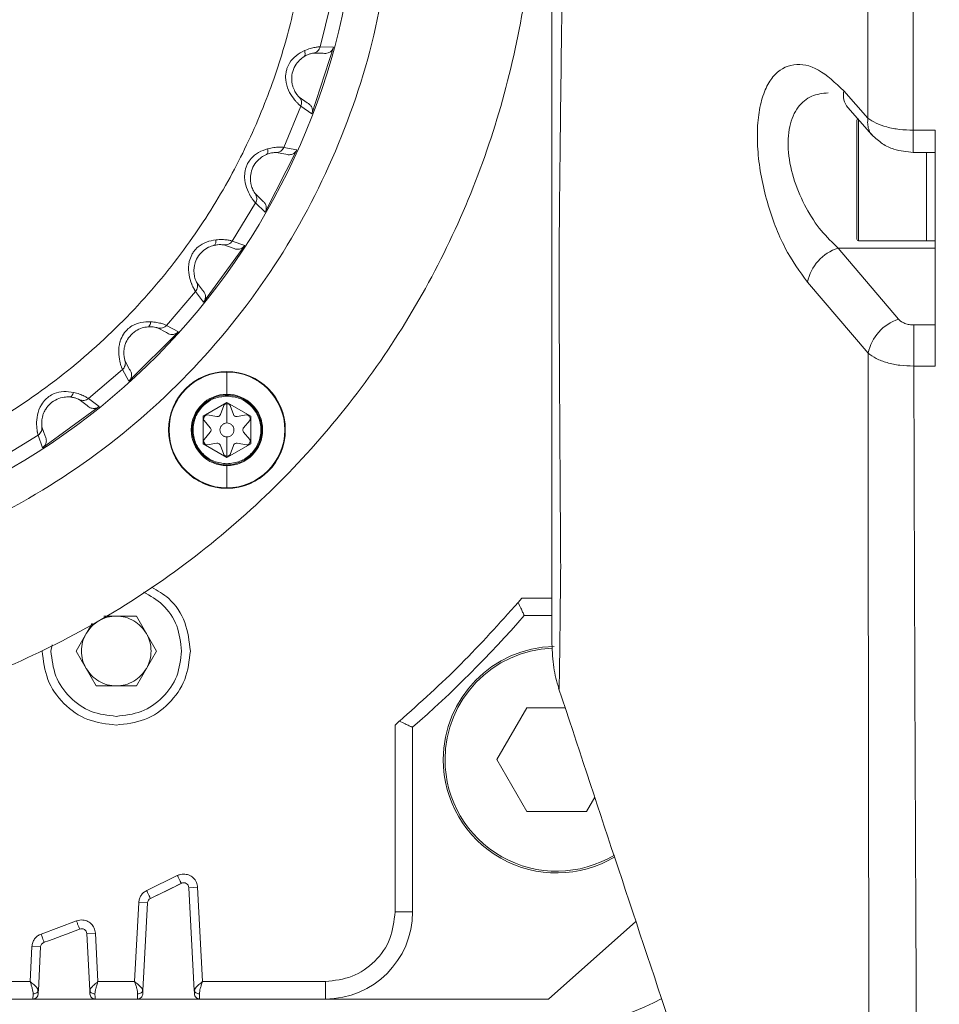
# Model space of a CAD drawing. Header units: millimetres. Extents: x 35469 to 44263, y -24881 to -16268.
# Tile 13 of 231: x 38564 to 38617, y -22102 to -22045. Entities that reach past the tile are written whole.
import ezdxf

# ---------------------------------------------------------------- set-up
doc = ezdxf.new("R2010")
doc.units = ezdxf.units.MM
doc.header["$LTSCALE"] = 0.3175
doc.layers.add('1轮廓实线层', color=7, linetype='Continuous', lineweight=18)
doc.layers.add('7标注层', color=4, linetype='Continuous', lineweight=13)

msp = doc.modelspace()

# ---------------------------------------------------------------- linework, layer by layer
at = {"layer": '1轮廓实线层', "ltscale": 18}
for p, q in [((38594.983, -21932.811), (38594.983, -22081.172)), ((38582.285, -22044.452), (38581.687, -22046.942)), ((38582.45, -22046.954), (38581.205, -22050.786)), ((38581.687, -22046.942), (38582.45, -22046.954)), ((38581.291, -22047.302), (38581.862, -22047.313)), ((38611.732, -22049.474), (38613.117, -22051.039)), ((38580.58, -22050.347), (38579.601, -22052.712)), ((38580.94, -22050.15), (38580.472, -22049.823)), ((38581.205, -22050.786), (38580.58, -22050.347)), ((38611.964, -22050.424), (38613.349, -22051.993)), ((38612.483, -22057.979), (38612.483, -22051.179)), ((38612.583, -22051.079), (38612.583, -22058.079)), ((38616.983, -22051.73), (38615.718, -22051.73)), ((38615.718, -22051.73), (38615.718, -22052.999)), ((38616.983, -22065.263), (38616.983, -22051.73)), ((38580.352, -22052.844), (38578.523, -22056.433)), ((38579.154, -22053.006), (38579.716, -22053.106)), ((38579.601, -22052.712), (38580.352, -22052.844)), ((38615.715, -22052.999), (38616.983, -22052.999)), ((38616.483, -22058.079), (38616.483, -22052.999)), ((38578.361, -22055.764), (38577.95, -22055.368)), ((38577.975, -22055.903), (38576.637, -22058.086)), ((38578.523, -22056.433), (38577.975, -22055.903)), ((38576.637, -22058.086), (38577.359, -22058.333)), ((38612.583, -22058.079), (38616.483, -22058.079)), ((38616.483, -22058.079), (38616.983, -22058.079)), ((38577.359, -22058.333), (38574.991, -22061.592)), ((38576.15, -22058.306), (38576.69, -22058.492)), ((38616.983, -22058.49), (38611.408, -22058.49)), ((38614.875, -22062.569), (38611.408, -22058.49)), ((38574.936, -22060.906), (38574.592, -22060.451)), ((38613.124, -22064.523), (38609.648, -22060.453)), ((38574.533, -22060.982), (38572.87, -22062.929)), ((38574.991, -22061.592), (38574.533, -22060.982)), ((38573.544, -22063.286), (38570.696, -22066.135)), ((38572.354, -22063.07), (38572.858, -22063.339)), ((38572.87, -22062.929), (38573.544, -22063.286)), ((38615.75, -22062.902), (38615.75, -22065.263)), ((38616.983, -22062.902), (38615.75, -22062.902)), ((38570.748, -22065.449), (38570.48, -22064.945)), ((38570.338, -22065.461), (38568.392, -22067.124)), ((38570.696, -22066.135), (38570.338, -22065.461)), ((38576.333, -22065.601), (38576.333, -22066.874)), ((38615.75, -22065.263), (38616.983, -22065.263)), ((38567.86, -22067.182), (38568.316, -22067.526)), ((38568.392, -22067.124), (38569.002, -22067.582)), ((38576.333, -22066.874), (38576.333, -22066.925)), ((38569.002, -22067.582), (38565.742, -22069.95)), ((38574.966, -22068.134), (38576.333, -22067.345)), ((38575.965, -22068.029), (38576.15, -22067.523)), ((38576.286, -22067.424), (38576.38, -22067.424)), ((38576.333, -22067.345), (38577.701, -22068.134)), ((38576.516, -22067.523), (38576.701, -22068.029)), ((38574.966, -22069.713), (38574.966, -22068.134)), ((38575.011, -22068.215), (38575.058, -22068.133)), ((38575.377, -22068.798), (38575.027, -22068.38)), ((38575.206, -22068.063), (38575.743, -22068.158)), ((38576.923, -22068.158), (38577.461, -22068.063)), ((38577.638, -22068.382), (38577.289, -22068.798)), ((38577.608, -22068.133), (38577.655, -22068.215)), ((38577.655, -22068.215), (38577.686, -22068.288)), ((38577.701, -22068.134), (38577.701, -22069.713)), ((38565.902, -22069.28), (38565.715, -22068.741)), ((38565.495, -22069.228), (38563.312, -22070.566)), ((38565.742, -22069.95), (38565.495, -22069.228)), ((38575.027, -22069.467), (38575.377, -22069.049)), ((38577.289, -22069.049), (38577.638, -22069.465)), ((38577.686, -22069.558), (38577.655, -22069.632)), ((38576.333, -22070.503), (38574.966, -22069.713)), ((38575.058, -22069.714), (38575.011, -22069.632)), ((38575.743, -22069.689), (38575.206, -22069.784)), ((38576.15, -22070.324), (38575.965, -22069.818)), ((38577.701, -22069.713), (38576.333, -22070.503)), ((38576.701, -22069.818), (38576.516, -22070.324)), ((38576.923, -22069.689), (38576.889, -22069.686)), ((38577.461, -22069.784), (38576.923, -22069.689)), ((38577.655, -22069.632), (38577.608, -22069.714)), ((38576.38, -22070.423), (38576.286, -22070.423)), ((38576.333, -22070.922), (38576.333, -22070.973)), ((38576.333, -22070.973), (38576.333, -22072.246)), ((38593.263, -22078.573), (38593.045, -22078.815)), ((38594.983, -22078.573), (38593.263, -22078.573)), ((38569.27, -22079.607), (38571.138, -22079.607)), ((38571.138, -22079.607), (38572.292, -22081.607)), ((38593.392, -22079.573), (38594.983, -22079.573)), ((38567.674, -22081.607), (38568.591, -22080.017)), ((38566.233, -22081.607), (38566.302, -22081.258)), ((38568.828, -22083.607), (38567.674, -22081.607)), ((38572.292, -22081.607), (38571.138, -22083.607)), ((38571.138, -22083.607), (38568.828, -22083.607)), ((38593.533, -22084.868), (38591.818, -22087.839)), ((38595.742, -22084.868), (38593.533, -22084.868)), ((38586.223, -22085.636), (38585.983, -22085.854)), ((38585.983, -22085.854), (38585.983, -22096.573)), ((38586.983, -22096.573), (38586.983, -22085.982)), ((38591.818, -22087.839), (38593.533, -22090.809)), ((38596.963, -22090.809), (38597.436, -22089.99)), ((38593.533, -22090.809), (38596.963, -22090.809)), ((38573.485, -22094.492), (38571.727, -22095.355)), ((38573.713, -22094.938), (38571.943, -22095.806)), ((38574.648, -22095.163), (38574.148, -22095.189)), ((38574.148, -22095.189), (38574.457, -22101.079)), ((38574.931, -22100.573), (38574.648, -22095.163)), ((38571.272, -22096.035), (38571.035, -22100.573)), ((38571.772, -22096.061), (38571.272, -22096.035)), ((38571.509, -22101.079), (38571.772, -22096.061)), ((38585.983, -22096.573), (38586.983, -22096.573)), ((38567.695, -22097.094), (38565.672, -22097.848)), ((38567.987, -22097.039), (38567.695, -22097.094)), ((38594.789, -22101.573), (38599.806, -22097.134)), ((38567.877, -22097.56), (38567.869, -22097.563)), ((38568.786, -22097.797), (38568.286, -22097.823)), ((38568.286, -22097.823), (38568.457, -22101.079)), ((38568.931, -22100.573), (38568.786, -22097.797)), ((38565.14, -22098.56), (38565.035, -22100.573)), ((38565.639, -22098.587), (38565.14, -22098.56)), ((38565.509, -22101.079), (38565.639, -22098.587)), ((38565.035, -22100.573), (38562.931, -22100.573)), ((38571.035, -22100.573), (38568.931, -22100.573)), ((38581.983, -22100.573), (38574.931, -22100.573)), ((38581.983, -22101.573), (38581.983, -22100.573)), ((38562.768, -22101.573), (38565.198, -22101.573)), ((38565.198, -22101.573), (38568.768, -22101.573)), ((38568.768, -22101.573), (38571.198, -22101.573)), ((38571.198, -22101.573), (38574.768, -22101.573)), ((38574.768, -22101.573), (38581.983, -22101.573)), ((38581.983, -22101.573), (38594.789, -22101.573))]:
    msp.add_line(p, q, dxfattribs=at)
msp.add_circle((38576.333, -22068.924), 3.35, dxfattribs=at)
at = {"layer": '1轮廓实线层', "lineweight": 20, "ltscale": 18}
for centre, radius, start, end in [((38543.983, -22036.573), 39.901, 294.8262, 96.1403), ((38612.834, -22049.708), 1.127, 168.0021, 219.4706), ((38612.583, -22051.179), 0.1, 110.0836, 180), ((38612.583, -22057.979), 0.1, 180, 270), ((38612.188, -22060.961), 2.59, 107.5213, 168.6916), ((38615.681, -22065.053), 2.611, 107.9929, 168.2888), ((38576.333, -22068.924), 3.343, 0, 180), ((38576.333, -22068.924), 3.323, 90, 180), ((38576.333, -22068.924), 3.323, 0, 90), ((38576.333, -22068.924), 2.049, 90, 270), ((38576.333, -22068.924), 1.999, 90, 270), ((38576.333, -22068.924), 2.049, 270, 90), ((38576.333, -22068.924), 1.999, 270, 90), ((38576.333, -22068.924), 3.343, 180, 0), ((38576.333, -22068.924), 3.323, 180, 270), ((38576.333, -22068.924), 3.323, 270, 0), ((38543.983, -22036.573), 65.5, 311.03262, 318.96738), ((38595.248, -22087.839), 6.5, 91.2951, 180), ((38595.248, -22087.839), 6.4, 92.1331, 180), ((38595.248, -22087.839), 6.5, 180, 300.9857), ((38595.248, -22087.839), 6.4, 180, 301.226), ((38543.983, -22036.573), 65.5, 295.27146, 296.99844), ((38573.849, -22095.205), 0.3, 3, 116.9934), ((38572.071, -22096.077), 0.3, 115.2695, 177), ((38581.983, -22096.573), 5, 270, 0), ((38543.983, -22036.573), 65.5, 289.49227, 291.3953), ((38567.987, -22097.839), 0.3, 3, 111.3953), ((38565.939, -22098.602), 0.3, 109.4923, 177), ((38568.768, -22101.273), 0.3, 182.0638, 204.8855), ((38574.768, -22101.273), 0.3, 182.0638, 204.8855), ((38592.983, -22085.573), 18, 270, 297.4716)]:
    msp.add_arc(centre, radius, start, end, dxfattribs=at)
at = {"layer": '1轮廓实线层', "ltscale": 18}
for points, knots in [([(38615.718, -22051.73), (38615.715, -22050.144), (38615.709, -22046.969), (38615.703, -22042.178), (38615.698, -22037.361), (38615.697, -22032.52), (38615.687, -22027.657), (38615.708, -22022.694), (38615.613, -22017.532), (38615.307, -22011.063), (38615.081, -22003.671), (38615.066, -21995.362), (38615.015, -21987.131), (38614.985, -21978.911), (38614.969, -21973.441), (38614.96, -21970.707)], [0, 0, 0, 0, 10251.32483, 20510.623931, 30779.420154, 41059.302766, 51339.777613, 61600.918588, 72480.914731, 83521.011175, 100521.501992, 117124.527441, 133714.026795, 150298.641226, 166874.883052, 166874.883052, 166874.883052, 166874.883052]), ([(38596.343, -21988.017), (38596.339, -21988.327), (38596.332, -21988.879), (38596.321, -21989.863), (38596.303, -21991.311), (38596.271, -21993.887), (38596.213, -21998.464), (38596.105, -22006.568), (38595.966, -22016.933), (38595.794, -22028.269), (38595.644, -22037.753), (38595.535, -22045.956), (38595.449, -22052.99), (38595.379, -22059.224), (38595.412, -22064.826), (38595.437, -22069.565), (38595.46, -22073.061), (38595.474, -22075.177), (38595.48, -22076.089), (38595.483, -22076.487), (38595.484, -22076.678), (38595.485, -22076.761), (38595.485, -22076.798)], [0, 0, 0, 0, 2201.312714, 3930.818848, 7019.140587, 12534.338323, 22387.364793, 40009.454869, 71638.662525, 99830.98508, 127940.765406, 149255.427197, 170650.34132, 191949.800685, 209723.050184, 227476.105943, 243152.117745, 250075.880009, 253128.615325, 254473.11441, 255064.951751, 255530.115297, 255530.115297, 255530.115297, 255530.115297]), ([(38613.117, -22051.039), (38613.115, -22045.856), (38613.113, -22037.765), (38613.116, -22028.251), (38613.109, -22023.406), (38613.117, -22021.278), (38613.104, -22020.334), (38613.093, -22019.88), (38613.087, -22019.679), (38613.084, -22019.591)], [0, 0, 0, 0, 46188.863931, 72099.405893, 83480.328139, 88482.230945, 90675.737684, 91639.079426, 92395.463183, 92395.463183, 92395.463183, 92395.463183]), ([(38581.089, -22036.573), (38581.062, -22037.651), (38581.006, -22039.867), (38580.536, -22043.253), (38579.715, -22046.819), (38578.448, -22050.52), (38576.68, -22054.289), (38574.361, -22058.041), (38571.456, -22061.669), (38567.947, -22065.048), (38564.225, -22067.78), (38560.477, -22069.891), (38556.828, -22071.461), (38553.002, -22072.644), (38549.04, -22073.407), (38545.018, -22073.74), (38541.016, -22073.632), (38537.078, -22073.104), (38532.901, -22072.08), (38528.58, -22070.453), (38524.29, -22068.144), (38520.514, -22065.434), (38517.27, -22062.446), (38514.551, -22059.293), (38512.335, -22056.07), (38510.583, -22052.857), (38509.217, -22049.723), (38508.566, -22047.604), (38508.249, -22046.573)], [0, 0, 0, 0, 9969.493868, 20495.413736, 31567.509083, 43795.727824, 56618.144612, 70014.264519, 84514.942552, 99510.918963, 114969.642789, 127104.919553, 139241.82389, 151663.044232, 164085.874018, 176507.094416, 188929.924258, 201065.200857, 213202.105042, 228659.396398, 243655.418633, 258157.483522, 271552.20059, 284374.588928, 296604.238558, 307674.902383, 318201.542539, 328171.750217, 328171.750217, 328171.750217, 328171.750217]), ([(38581.687, -22046.942), (38581.665, -22046.943), (38581.621, -22046.944), (38581.406, -22046.969), (38581.125, -22047.028), (38580.893, -22047.118), (38580.778, -22047.163)], [0, 0, 0, 0, 14861.327102, 29279.730194, 43232.887661, 56852.317405, 56852.317405, 56852.317405, 56852.317405]), ([(38581.687, -22046.942), (38581.671, -22046.985), (38581.639, -22047.074), (38581.545, -22047.184), (38581.428, -22047.267), (38581.336, -22047.29), (38581.291, -22047.302)], [0, 0, 0, 0, 13925.414123, 28425.455631, 42925.349481, 56850.354723, 56850.354723, 56850.354723, 56850.354723]), ([(38582.45, -22046.954), (38582.428, -22047.01), (38582.382, -22047.129), (38582.258, -22047.24), (38582.126, -22047.302), (38582, -22047.331), (38581.908, -22047.319), (38581.862, -22047.313)], [0, 0, 0, 0, 16042.695196, 33628.288766, 42736.292635, 55080.245662, 67453.34983, 67453.34983, 67453.34983, 67453.34983]), ([(38580.778, -22047.163), (38580.613, -22047.249), (38580.295, -22047.415), (38579.947, -22047.802), (38579.781, -22048.145), (38579.701, -22048.468), (38579.694, -22048.727), (38579.718, -22048.916), (38579.727, -22048.973), (38579.769, -22049.192), (38579.92, -22049.586), (38580.131, -22049.881), (38580.27, -22050.05), (38580.345, -22050.131), (38580.419, -22050.204), (38580.522, -22050.302), (38580.553, -22050.326), (38580.58, -22050.347)], [0, 0, 0, 0, 23694.106275, 45550.891602, 59126.675107, 67896.960827, 84331.666869, 89004.417598, 90401.523485, 91160.512794, 115590.210154, 140763.17564, 142300.317966, 153564.579299, 161884.650542, 166330.38083, 191314.294748, 191314.294748, 191314.294748, 191314.294748]), ([(38580.472, -22049.823), (38580.456, -22049.807), (38580.426, -22049.777), (38580.28, -22049.595), (38580.15, -22049.342), (38580.078, -22049.095), (38580.038, -22048.819), (38580.065, -22048.444), (38580.223, -22048.034), (38580.481, -22047.701), (38580.67, -22047.567), (38580.758, -22047.506)], [0, 0, 0, 0, 17563.092804, 33128.214972, 46583.493445, 53673.904855, 61246.529935, 75434.589595, 90982.558878, 104968.758338, 116984.394219, 116984.394219, 116984.394219, 116984.394219]), ([(38580.758, -22047.506), (38580.773, -22047.492), (38580.804, -22047.464), (38580.821, -22047.383), (38580.815, -22047.281), (38580.79, -22047.202), (38580.778, -22047.163)], [0, 0, 0, 0, 13931.639166, 28424.522296, 42917.395956, 56849.030505, 56849.030505, 56849.030505, 56849.030505]), ([(38580.758, -22047.506), (38580.826, -22047.468), (38580.966, -22047.39), (38581.132, -22047.337), (38581.254, -22047.308), (38581.279, -22047.304), (38581.291, -22047.302)], [0, 0, 0, 0, 12528.944102, 26056.860968, 40795.225035, 56848.102796, 56848.102796, 56848.102796, 56848.102796]), ([(38609.648, -22060.453), (38609.201, -22059.836), (38608.309, -22058.604), (38607.438, -22056.336), (38606.979, -22054.425), (38606.781, -22052.976), (38606.75, -22051.601), (38606.893, -22050.379), (38607.201, -22049.376), (38607.797, -22048.381), (38608.821, -22047.817), (38610.27, -22048.091), (38611.245, -22049.013), (38611.732, -22049.474)], [0, 0, 0, 0, 17619.863265, 35163.691704, 43952.706983, 52811.89899, 61647.479717, 70535.453472, 79457.020747, 88372.296777, 106126.529943, 123832.040968, 141524.226243, 141524.226243, 141524.226243, 141524.226243]), ([(38611.408, -22058.49), (38611.078, -22058.176), (38610.417, -22057.546), (38609.543, -22056.221), (38608.853, -22054.671), (38608.544, -22053.264), (38608.519, -22052.218), (38608.641, -22051.267), (38609.064, -22050.335), (38609.858, -22049.689), (38610.511, -22049.616), (38610.839, -22049.579)], [0, 0, 0, 0, 14584.072578, 29164.124247, 43776.917608, 58336.336701, 65630.835678, 72947.824008, 87523.997454, 102143.183145, 116781.984798, 116781.984798, 116781.984798, 116781.984798]), ([(38580.472, -22049.823), (38580.502, -22049.859), (38580.562, -22049.932), (38580.608, -22050.068), (38580.62, -22050.212), (38580.593, -22050.303), (38580.58, -22050.347)], [0, 0, 0, 0, 13918.176544, 28410.859152, 42903.602875, 56821.94866, 56821.94866, 56821.94866, 56821.94866]), ([(38581.205, -22050.786), (38581.221, -22050.724), (38581.253, -22050.602), (38581.216, -22050.443), (38581.158, -22050.331), (38581.074, -22050.235), (38580.994, -22050.185), (38580.94, -22050.15)], [0, 0, 0, 0, 16786.73361, 33571.23958, 42135.517236, 50335.281637, 67415.78586, 67415.78586, 67415.78586, 67415.78586]), ([(38613.356, -22051.987), (38613.337, -22051.969), (38613.242, -22051.883), (38613.151, -22051.668), (38613.085, -22051.366), (38613.107, -22051.146), (38613.117, -22051.039)], [0, 0, 0, 0, 4671.706092, 23012.458432, 40473.038463, 56760.397583, 56760.397583, 56760.397583, 56760.397583]), ([(38613.117, -22051.039), (38613.262, -22051.138), (38613.555, -22051.336), (38614.19, -22051.555), (38614.923, -22051.703), (38615.453, -22051.721), (38615.718, -22051.73)], [0, 0, 0, 0, 13996.325466, 28159.543523, 42452.229019, 56758.564361, 56758.564361, 56758.564361, 56758.564361]), ([(38613.349, -22051.993), (38613.538, -22052.173), (38613.892, -22052.508), (38614.719, -22052.905), (38615.342, -22052.964), (38615.718, -22052.999)], [0, 0, 0, 0, 13345.357089, 24921.304171, 42604.456157, 42604.456157, 42604.456157, 42604.456157]), ([(38578.668, -22052.788), (38578.492, -22052.848), (38578.152, -22052.962), (38577.748, -22053.29), (38577.53, -22053.602), (38577.401, -22053.909), (38577.353, -22054.164), (38577.347, -22054.354), (38577.348, -22054.412), (38577.355, -22054.635), (38577.442, -22055.048), (38577.605, -22055.372), (38577.716, -22055.561), (38577.777, -22055.653), (38577.838, -22055.736), (38577.924, -22055.849), (38577.952, -22055.878), (38577.975, -22055.903)], [0, 0, 0, 0, 23672.237425, 45508.850672, 59072.105113, 67834.295722, 84253.833104, 88922.271229, 90318.087776, 91076.376735, 115483.526851, 140633.259096, 142168.98266, 153422.847775, 161735.240165, 166176.867184, 191137.722347, 191137.722347, 191137.722347, 191137.722347]), ([(38577.95, -22055.368), (38577.937, -22055.35), (38577.912, -22055.315), (38577.796, -22055.113), (38577.707, -22054.842), (38577.675, -22054.587), (38577.679, -22054.309), (38577.763, -22053.943), (38577.985, -22053.562), (38578.291, -22053.274), (38578.499, -22053.171), (38578.595, -22053.124)], [0, 0, 0, 0, 17546.762914, 33097.412849, 46540.180787, 53623.999602, 61189.583715, 75364.454866, 90897.964172, 104871.172853, 116875.624843, 116875.624843, 116875.624843, 116875.624843]), ([(38578.595, -22053.124), (38578.612, -22053.113), (38578.647, -22053.09), (38578.676, -22053.013), (38578.686, -22052.911), (38578.674, -22052.829), (38578.668, -22052.788)], [0, 0, 0, 0, 13918.324017, 28397.354483, 42876.374902, 56794.692679, 56794.692679, 56794.692679, 56794.692679]), ([(38578.595, -22053.124), (38578.668, -22053.098), (38578.819, -22053.043), (38578.991, -22053.016), (38579.116, -22053.006), (38579.141, -22053.006), (38579.154, -22053.006)], [0, 0, 0, 0, 12516.859308, 26031.768817, 40755.973048, 56793.356672, 56793.356672, 56793.356672, 56793.356672]), ([(38579.601, -22052.712), (38579.579, -22052.71), (38579.535, -22052.704), (38579.319, -22052.695), (38579.033, -22052.71), (38578.789, -22052.762), (38578.668, -22052.788)], [0, 0, 0, 0, 14846.846973, 29251.201509, 43190.763739, 56796.923414, 56796.923414, 56796.923414, 56796.923414]), ([(38579.601, -22052.712), (38579.578, -22052.753), (38579.533, -22052.836), (38579.423, -22052.929), (38579.294, -22052.993), (38579.2, -22053.002), (38579.154, -22053.006)], [0, 0, 0, 0, 13911.805042, 28397.675896, 42883.399871, 56794.798195, 56794.798195, 56794.798195, 56794.798195]), ([(38580.352, -22052.844), (38580.322, -22052.896), (38580.258, -22053.006), (38580.118, -22053.096), (38579.978, -22053.137), (38579.849, -22053.146), (38579.76, -22053.119), (38579.716, -22053.106)], [0, 0, 0, 0, 16026.730385, 33594.823694, 42693.763764, 55025.432763, 67386.223892, 67386.223892, 67386.223892, 67386.223892]), ([(38577.95, -22055.368), (38577.974, -22055.408), (38578.022, -22055.489), (38578.046, -22055.631), (38578.035, -22055.775), (38577.995, -22055.861), (38577.975, -22055.903)], [0, 0, 0, 0, 13905.193409, 28384.356972, 42863.581593, 56768.944084, 56768.944084, 56768.944084, 56768.944084]), ([(38578.523, -22056.433), (38578.549, -22056.375), (38578.599, -22056.259), (38578.588, -22056.096), (38578.548, -22055.977), (38578.48, -22055.87), (38578.409, -22055.807), (38578.361, -22055.764)], [0, 0, 0, 0, 16768.860211, 33535.511462, 42090.260549, 50281.738364, 67351.714265, 67351.714265, 67351.714265, 67351.714265]), ([(38575.705, -22058.015), (38575.521, -22058.046), (38575.168, -22058.106), (38574.717, -22058.366), (38574.453, -22058.64), (38574.277, -22058.924), (38574.191, -22059.168), (38574.155, -22059.355), (38574.146, -22059.412), (38574.118, -22059.633), (38574.14, -22060.055), (38574.25, -22060.4), (38574.33, -22060.604), (38574.376, -22060.704), (38574.424, -22060.796), (38574.491, -22060.921), (38574.514, -22060.954), (38574.533, -22060.982)], [0, 0, 0, 0, 23652.669309, 45471.231249, 59023.273607, 67778.221201, 84184.185736, 88848.764698, 90243.427345, 91001.089386, 115388.063582, 140517.00606, 142051.460297, 153296.022357, 161601.543181, 166039.498788, 190979.720317, 190979.720317, 190979.720317, 190979.720317]), ([(38575.58, -22058.335), (38575.598, -22058.326), (38575.637, -22058.309), (38575.678, -22058.238), (38575.703, -22058.139), (38575.704, -22058.055), (38575.705, -22058.015)], [0, 0, 0, 0, 13906.313896, 28372.851513, 42839.379677, 56745.688964, 56745.688964, 56745.688964, 56745.688964]), ([(38576.637, -22058.086), (38576.616, -22058.079), (38576.574, -22058.067), (38576.362, -22058.025), (38576.077, -22057.994), (38575.828, -22058.008), (38575.705, -22058.015)], [0, 0, 0, 0, 14833.744485, 29225.387028, 43152.647441, 56746.799529, 56746.799529, 56746.799529, 56746.799529]), ([(38576.637, -22058.086), (38576.609, -22058.122), (38576.551, -22058.197), (38576.428, -22058.272), (38576.29, -22058.314), (38576.196, -22058.309), (38576.15, -22058.306)], [0, 0, 0, 0, 13899.50104, 28372.560171, 42845.471918, 56744.564839, 56744.564839, 56744.564839, 56744.564839]), ([(38574.592, -22060.451), (38574.582, -22060.43), (38574.562, -22060.392), (38574.479, -22060.174), (38574.434, -22059.893), (38574.442, -22059.636), (38574.49, -22059.362), (38574.63, -22059.013), (38574.908, -22058.672), (38575.256, -22058.435), (38575.477, -22058.366), (38575.58, -22058.335)], [0, 0, 0, 0, 17532.140125, 33069.846535, 46501.407851, 53579.329639, 61138.620908, 75301.668893, 90822.258789, 104783.812866, 116778.282512, 116778.282512, 116778.282512, 116778.282512]), ([(38575.58, -22058.335), (38575.656, -22058.32), (38575.814, -22058.289), (38575.987, -22058.29), (38576.113, -22058.3), (38576.137, -22058.304), (38576.15, -22058.306)], [0, 0, 0, 0, 12505.992831, 26009.128434, 40720.493879, 56743.964998, 56743.964998, 56743.964998, 56743.964998]), ([(38577.359, -22058.333), (38577.321, -22058.38), (38577.241, -22058.478), (38577.088, -22058.545), (38576.944, -22058.564), (38576.815, -22058.553), (38576.732, -22058.512), (38576.69, -22058.492)], [0, 0, 0, 0, 16012.202689, 33564.371167, 42655.063369, 54975.554134, 67325.140632, 67325.140632, 67325.140632, 67325.140632]), ([(38574.592, -22060.451), (38574.609, -22060.494), (38574.643, -22060.581), (38574.646, -22060.725), (38574.612, -22060.866), (38574.559, -22060.944), (38574.533, -22060.982)], [0, 0, 0, 0, 13893.670636, 28360.835796, 42828.061964, 56721.901542, 56721.901542, 56721.901542, 56721.901542]), ([(38574.991, -22061.592), (38575.025, -22061.539), (38575.094, -22061.432), (38575.108, -22061.27), (38575.087, -22061.146), (38575.037, -22061.029), (38574.977, -22060.955), (38574.936, -22060.906)], [0, 0, 0, 0, 16755.063365, 33507.915849, 42055.718771, 50240.356046, 67294.538566, 67294.538566, 67294.538566, 67294.538566]), ([(38571.96, -22062.713), (38571.774, -22062.715), (38571.416, -22062.719), (38570.93, -22062.906), (38570.626, -22063.135), (38570.408, -22063.388), (38570.284, -22063.615), (38570.22, -22063.794), (38570.202, -22063.849), (38570.14, -22064.063), (38570.096, -22064.483), (38570.15, -22064.841), (38570.197, -22065.055), (38570.227, -22065.162), (38570.259, -22065.26), (38570.306, -22065.394), (38570.324, -22065.43), (38570.338, -22065.461)], [0, 0, 0, 0, 23635.885908, 45438.966002, 58981.392109, 67730.127472, 84124.450673, 88785.719784, 90179.392836, 90936.517291, 115306.187101, 140417.29871, 141950.664232, 153187.247337, 161486.874513, 165921.681316, 190844.205887, 190844.205887, 190844.205887, 190844.205887]), ([(38571.787, -22063.01), (38571.806, -22063.004), (38571.847, -22062.993), (38571.898, -22062.929), (38571.939, -22062.835), (38571.953, -22062.753), (38571.96, -22062.713)], [0, 0, 0, 0, 13895.909281, 28351.623127, 42807.327527, 56703.232203, 56703.232203, 56703.232203, 56703.232203]), ([(38572.87, -22062.929), (38572.85, -22062.92), (38572.81, -22062.901), (38572.608, -22062.826), (38572.331, -22062.751), (38572.083, -22062.726), (38571.96, -22062.713)], [0, 0, 0, 0, 14822.343721, 29202.925286, 43119.481631, 56703.185669, 56703.185669, 56703.185669, 56703.185669]), ([(38615.75, -22062.902), (38615.661, -22062.898), (38615.481, -22062.889), (38615.234, -22062.817), (38615.02, -22062.712), (38614.923, -22062.617), (38614.875, -22062.569)], [0, 0, 0, 0, 14103.730325, 28293.74807, 42422.692281, 56644.511473, 56644.511473, 56644.511473, 56644.511473]), ([(38570.48, -22064.945), (38570.473, -22064.923), (38570.46, -22064.882), (38570.412, -22064.654), (38570.411, -22064.369), (38570.46, -22064.117), (38570.549, -22063.853), (38570.743, -22063.531), (38571.071, -22063.238), (38571.451, -22063.058), (38571.68, -22063.025), (38571.787, -22063.01)], [0, 0, 0, 0, 17519.603759, 33046.200143, 46468.157399, 53541.018208, 61094.904296, 75247.825172, 90757.317279, 104708.888331, 116694.781487, 116694.781487, 116694.781487, 116694.781487]), ([(38571.787, -22063.01), (38571.864, -22063.007), (38572.025, -22063.001), (38572.196, -22063.029), (38572.318, -22063.059), (38572.342, -22063.066), (38572.354, -22063.07)], [0, 0, 0, 0, 12496.556721, 25989.503848, 40689.769174, 56701.150165, 56701.150165, 56701.150165, 56701.150165]), ([(38572.87, -22062.929), (38572.836, -22062.961), (38572.767, -22063.025), (38572.634, -22063.081), (38572.492, -22063.101), (38572.4, -22063.08), (38572.354, -22063.07)], [0, 0, 0, 0, 13888.804775, 28350.726264, 42812.500483, 56700.897455, 56700.897455, 56700.897455, 56700.897455]), ([(38573.544, -22063.286), (38573.499, -22063.327), (38573.405, -22063.411), (38573.244, -22063.453), (38573.098, -22063.449), (38572.973, -22063.418), (38572.896, -22063.365), (38572.858, -22063.339)], [0, 0, 0, 0, 15999.471617, 33537.684769, 42621.149124, 54931.8441, 67271.611678, 67271.611678, 67271.611678, 67271.611678]), ([(38570.48, -22064.945), (38570.49, -22064.99), (38570.51, -22065.082), (38570.49, -22065.225), (38570.435, -22065.358), (38570.37, -22065.427), (38570.338, -22065.461)], [0, 0, 0, 0, 13883.894189, 28340.879363, 42797.925506, 56681.988531, 56681.988531, 56681.988531, 56681.988531]), ([(38613.217, -22121.328), (38613.205, -22116.764), (38613.182, -22107.642), (38613.155, -22093.548), (38613.136, -22079.208), (38613.128, -22069.416), (38613.124, -22064.523)], [0, 0, 0, 0, 14090.913242, 28169.022151, 42215.104355, 56248.482958, 56248.482958, 56248.482958, 56248.482958]), ([(38615.75, -22065.263), (38615.481, -22065.253), (38614.944, -22065.234), (38614.202, -22065.076), (38613.561, -22064.842), (38613.27, -22064.629), (38613.124, -22064.523)], [0, 0, 0, 0, 14253.867232, 28469.61479, 42591.996301, 56621.493003, 56621.493003, 56621.493003, 56621.493003]), ([(38570.696, -22066.135), (38570.738, -22066.088), (38570.822, -22065.993), (38570.862, -22065.835), (38570.86, -22065.709), (38570.829, -22065.585), (38570.781, -22065.504), (38570.748, -22065.449)], [0, 0, 0, 0, 16743.172546, 33484.133442, 42025.927812, 50204.69358, 67245.67927, 67245.67927, 67245.67927, 67245.67927]), ([(38615.999, -22122.48), (38615.974, -22117.878), (38615.924, -22108.679), (38615.853, -22094.475), (38615.794, -22080.035), (38615.765, -22070.185), (38615.75, -22065.263)], [0, 0, 0, 0, 14092.644888, 28168.846604, 42209.03011, 56234.825543, 56234.825543, 56234.825543, 56234.825543]), ([(38567.527, -22066.768), (38567.342, -22066.741), (38566.988, -22066.689), (38566.479, -22066.797), (38566.143, -22066.976), (38565.888, -22067.191), (38565.73, -22067.397), (38565.638, -22067.563), (38565.613, -22067.615), (38565.518, -22067.817), (38565.408, -22068.224), (38565.406, -22068.587), (38565.419, -22068.805), (38565.432, -22068.915), (38565.448, -22069.018), (38565.474, -22069.157), (38565.485, -22069.195), (38565.495, -22069.228)], [0, 0, 0, 0, 23622.306639, 45412.860428, 58947.506035, 67691.21519, 84076.119543, 88734.71066, 90127.583016, 90884.272483, 115239.94144, 140336.626224, 141869.110628, 153099.238265, 161394.097316, 165826.356063, 190734.562156, 190734.562156, 190734.562156, 190734.562156]), ([(38565.715, -22068.741), (38565.712, -22068.718), (38565.705, -22068.676), (38565.694, -22068.443), (38565.737, -22068.161), (38565.825, -22067.92), (38565.955, -22067.673), (38566.196, -22067.386), (38566.566, -22067.147), (38566.97, -22067.029), (38567.202, -22067.032), (38567.309, -22067.034)], [0, 0, 0, 0, 17509.45878, 33027.064235, 46441.249299, 53510.014453, 61059.526338, 75204.251765, 90704.762822, 104648.254998, 116627.20752, 116627.20752, 116627.20752, 116627.20752]), ([(38567.309, -22067.034), (38567.329, -22067.031), (38567.371, -22067.027), (38567.432, -22066.971), (38567.487, -22066.885), (38567.513, -22066.806), (38567.527, -22066.768)], [0, 0, 0, 0, 13887.368288, 28334.197063, 42781.016399, 56668.380085, 56668.380085, 56668.380085, 56668.380085]), ([(38567.309, -22067.034), (38567.385, -22067.043), (38567.545, -22067.063), (38567.71, -22067.117), (38567.826, -22067.165), (38567.848, -22067.177), (38567.86, -22067.182)], [0, 0, 0, 0, 12488.805191, 25973.382741, 40664.529598, 56665.978755, 56665.978755, 56665.978755, 56665.978755]), ([(38568.392, -22067.124), (38568.373, -22067.111), (38568.337, -22067.086), (38568.149, -22066.981), (38567.887, -22066.863), (38567.646, -22066.799), (38567.527, -22066.768)], [0, 0, 0, 0, 14812.928554, 29184.37556, 43092.092095, 56667.167751, 56667.167751, 56667.167751, 56667.167751]), ([(38568.392, -22067.124), (38568.353, -22067.149), (38568.275, -22067.202), (38568.135, -22067.236), (38567.991, -22067.234), (38567.903, -22067.199), (38567.86, -22067.182)], [0, 0, 0, 0, 13879.983208, 28332.719111, 42785.307836, 56664.883496, 56664.883496, 56664.883496, 56664.883496]), ([(38569.002, -22067.582), (38568.951, -22067.615), (38568.844, -22067.683), (38568.679, -22067.7), (38568.535, -22067.673), (38568.416, -22067.623), (38568.349, -22067.559), (38568.316, -22067.526)], [0, 0, 0, 0, 15988.854572, 33515.429522, 42592.86618, 54895.391919, 67226.970966, 67226.970966, 67226.970966, 67226.970966]), ([(38576.333, -22068.524), (38576.333, -22068.315), (38576.333, -22067.923), (38576.33, -22067.584), (38576.328, -22067.426)], [0, 0, 0, 0, 17038.024362, 31949.465479, 31949.465479, 31949.465479, 31949.465479]), ([(38565.715, -22068.741), (38565.718, -22068.787), (38565.724, -22068.881), (38565.682, -22069.019), (38565.606, -22069.142), (38565.532, -22069.2), (38565.495, -22069.228)], [0, 0, 0, 0, 13876.108473, 28324.986557, 42773.925575, 56650.202789, 56650.202789, 56650.202789, 56650.202789]), ([(38572.99, -22068.924), (38572.993, -22068.924), (38572.998, -22068.924), (38573.007, -22068.924), (38573.01, -22068.924)], [0, 0, 0, 0, 17890.325604, 31946.998686, 31946.998686, 31946.998686, 31946.998686]), ([(38579.656, -22068.924), (38579.66, -22068.924), (38579.669, -22068.924), (38579.674, -22068.924), (38579.676, -22068.924)], [0, 0, 0, 0, 17887.368891, 31941.741482, 31941.741482, 31941.741482, 31941.741482]), ([(38565.742, -22069.95), (38565.791, -22069.91), (38565.889, -22069.829), (38565.953, -22069.679), (38565.972, -22069.555), (38565.96, -22069.428), (38565.925, -22069.34), (38565.902, -22069.28)], [0, 0, 0, 0, 16733.570429, 33464.928879, 42001.864066, 50175.896244, 67206.359314, 67206.359314, 67206.359314, 67206.359314]), ([(38576.328, -22070.422), (38576.33, -22070.263), (38576.333, -22069.924), (38576.333, -22069.533), (38576.333, -22069.324)], [0, 0, 0, 0, 14905.341122, 31938.265445, 31938.265445, 31938.265445, 31938.265445]), ([(38595.485, -22076.798), (38595.484, -22076.853), (38595.483, -22076.951), (38595.481, -22077.124), (38595.478, -22077.376), (38595.474, -22077.815), (38595.465, -22078.564), (38595.452, -22079.793), (38595.435, -22081.292), (38595.417, -22082.662), (38595.402, -22083.509), (38595.392, -22083.868), (38595.388, -22083.775), (38595.387, -22083.76)], [0, 0, 0, 0, 1688.54644, 3016.396446, 5390.104071, 9631.202352, 17175.876091, 30567.312669, 54339.450027, 81393.814449, 108595.732394, 135543.19259, 140954.087497, 140954.087497, 140954.087497, 140954.087497]), ([(38574.233, -22081.607), (38574.167, -22081.054), (38574.035, -22079.95), (38573.178, -22078.62), (38572.353, -22078.145), (38572.011, -22077.949)], [0, 0, 0, 0, 15663.917796, 31327.835592, 42427.958733, 42427.958733, 42427.958733, 42427.958733]), ([(38571.548, -22078.229), (38571.93, -22078.445), (38572.742, -22078.902), (38573.56, -22080.142), (38573.675, -22081.118), (38573.733, -22081.607)], [0, 0, 0, 0, 13100.291625, 27764.836085, 42429.380546, 42429.380546, 42429.380546, 42429.380546]), ([(38593.045, -22078.817), (38591.972, -22080.018), (38589.826, -22082.418), (38587.425, -22084.563), (38586.226, -22085.636)], [0, 0, 0, 0, 15930.861807, 31854.353952, 31854.353952, 31854.353952, 31854.353952]), ([(38593.045, -22078.815), (38593.098, -22078.931), (38593.195, -22079.143), (38593.307, -22079.386), (38593.378, -22079.544), (38593.387, -22079.564), (38593.392, -22079.573)], [0, 0, 0, 0, 16328.24803, 29956.907084, 43588.571096, 56505.890959, 56505.890959, 56505.890959, 56505.890959]), ([(38594.983, -22081.202), (38595.001, -22081.662), (38595.035, -22082.56), (38595.263, -22083.358), (38595.375, -22083.747)], [0, 0, 0, 0, 16281.645644, 31849.913829, 31849.913829, 31849.913829, 31849.913829]), ([(38595.368, -22083.738), (38596.441, -22086.984), (38598.607, -22093.537), (38601.835, -22103.241), (38604.983, -22112.671), (38607.973, -22121.601), (38610.735, -22129.845), (38612.478, -22135.076), (38613.291, -22137.516)], [0, 0, 0, 0, 14586.185087, 29440.620695, 43513.377923, 56852.904768, 69521.572775, 80607.018361, 80607.018361, 80607.018361, 80607.018361]), ([(38586.983, -22085.982), (38586.973, -22085.978), (38586.953, -22085.968), (38586.797, -22085.898), (38586.555, -22085.786), (38586.342, -22085.689), (38586.223, -22085.636)], [0, 0, 0, 0, 12893.805516, 26498.906624, 39788.575531, 56448.754611, 56448.754611, 56448.754611, 56448.754611]), ([(38573.849, -22094.405), (38573.786, -22094.409), (38573.659, -22094.416), (38573.543, -22094.467), (38573.485, -22094.492)], [0, 0, 0, 0, 15894.519776, 31799.9056, 31799.9056, 31799.9056, 31799.9056]), ([(38574.648, -22095.163), (38574.632, -22095.066), (38574.6, -22094.865), (38574.412, -22094.611), (38574.149, -22094.437), (38573.946, -22094.416), (38573.849, -22094.405)], [0, 0, 0, 0, 13573.621046, 28187.619152, 42801.617258, 56375.238305, 56375.238305, 56375.238305, 56375.238305]), ([(38573.485, -22094.492), (38573.514, -22094.548), (38573.558, -22094.635), (38573.611, -22094.738), (38573.647, -22094.81), (38573.677, -22094.867), (38573.705, -22094.923), (38573.71, -22094.932), (38573.713, -22094.938)], [0, 0, 0, 0, 19385.073973, 29820.398142, 40477.174452, 51133.950493, 61569.273846, 80954.344559, 80954.344559, 80954.344559, 80954.344559]), ([(38571.727, -22095.355), (38571.665, -22095.39), (38571.54, -22095.462), (38571.4, -22095.627), (38571.299, -22095.821), (38571.281, -22095.964), (38571.272, -22096.035)], [0, 0, 0, 0, 14027.276016, 28156.920857, 42221.680878, 56370.475709, 56370.475709, 56370.475709, 56370.475709]), ([(38571.727, -22095.355), (38571.746, -22095.393), (38571.79, -22095.483), (38571.843, -22095.594), (38571.884, -22095.682), (38571.914, -22095.744), (38571.938, -22095.795), (38571.942, -22095.802), (38571.943, -22095.806)], [0, 0, 0, 0, 13249.343738, 30983.657222, 40994.786116, 52312.469242, 65690.808119, 80945.330643, 80945.330643, 80945.330643, 80945.330643]), ([(38565.672, -22097.848), (38565.6, -22097.88), (38565.456, -22097.945), (38565.289, -22098.119), (38565.172, -22098.328), (38565.151, -22098.484), (38565.14, -22098.56)], [0, 0, 0, 0, 14083.41035, 28183.359208, 42578.437035, 56353.526766, 56353.526766, 56353.526766, 56353.526766]), ([(38565.672, -22097.848), (38565.697, -22097.92), (38565.746, -22098.057), (38565.8, -22098.209), (38565.833, -22098.302), (38565.837, -22098.313), (38565.839, -22098.319)], [0, 0, 0, 0, 16330.285959, 31229.480177, 43392.252678, 56352.432933, 56352.432933, 56352.432933, 56352.432933]), ([(38565.209, -22101.273), (38565.207, -22101.228), (38565.202, -22101.135), (38565.162, -22100.968), (38565.105, -22100.778), (38565.059, -22100.643), (38565.035, -22100.573)], [0, 0, 0, 0, 12652.831609, 26205.801649, 40709.994855, 56324.509269, 56324.509269, 56324.509269, 56324.509269]), ([(38565.035, -22100.573), (38565.107, -22100.632), (38565.243, -22100.743), (38565.348, -22100.842), (38565.397, -22100.888)], [0, 0, 0, 0, 16815.861728, 31769.854996, 31769.854996, 31769.854996, 31769.854996]), ([(38568.571, -22100.885), (38568.62, -22100.839), (38568.725, -22100.741), (38568.86, -22100.631), (38568.931, -22100.573)], [0, 0, 0, 0, 15011.821571, 31767.229681, 31767.229681, 31767.229681, 31767.229681]), ([(38568.931, -22100.573), (38568.907, -22100.643), (38568.861, -22100.778), (38568.804, -22100.968), (38568.764, -22101.135), (38568.759, -22101.228), (38568.757, -22101.273)], [0, 0, 0, 0, 15611.446024, 30116.285631, 43667.449059, 56320.002823, 56320.002823, 56320.002823, 56320.002823]), ([(38571.209, -22101.273), (38571.207, -22101.228), (38571.202, -22101.135), (38571.162, -22100.968), (38571.105, -22100.778), (38571.059, -22100.643), (38571.035, -22100.573)], [0, 0, 0, 0, 12650.952034, 26201.908782, 40703.947391, 56316.142273, 56316.142273, 56316.142273, 56316.142273]), ([(38571.035, -22100.573), (38571.107, -22100.632), (38571.243, -22100.743), (38571.348, -22100.842), (38571.397, -22100.888)], [0, 0, 0, 0, 16813.376395, 31765.159509, 31765.159509, 31765.159509, 31765.159509]), ([(38574.571, -22100.885), (38574.62, -22100.839), (38574.725, -22100.741), (38574.86, -22100.631), (38574.931, -22100.573)], [0, 0, 0, 0, 15009.615436, 31762.560883, 31762.560883, 31762.560883, 31762.560883]), ([(38574.931, -22100.573), (38574.907, -22100.643), (38574.861, -22100.778), (38574.804, -22100.968), (38574.764, -22101.135), (38574.759, -22101.228), (38574.757, -22101.273)], [0, 0, 0, 0, 15609.13991, 30111.836643, 43660.998235, 56311.682838, 56311.682838, 56311.682838, 56311.682838]), ([(38565.209, -22101.273), (38565.246, -22101.272), (38565.323, -22101.268), (38565.422, -22101.224), (38565.492, -22101.158), (38565.503, -22101.105), (38565.509, -22101.079)], [0, 0, 0, 0, 13549.664452, 28160.960489, 42772.228857, 56321.923843, 56321.923843, 56321.923843, 56321.923843]), ([(38565.397, -22100.888), (38565.432, -22100.927), (38565.496, -22100.999), (38565.505, -22101.054), (38565.509, -22101.079)], [0, 0, 0, 0, 17022.491006, 31768.481064, 31768.481064, 31768.481064, 31768.481064]), ([(38565.485, -22101.153), (38565.487, -22101.12), (38565.49, -22101.056), (38565.472, -22100.993), (38565.464, -22100.963)], [0, 0, 0, 0, 16695.081791, 31768.250306, 31768.250306, 31768.250306, 31768.250306]), ([(38565.498, -22101.289), (38565.498, -22101.286), (38565.498, -22101.281), (38565.501, -22101.225), (38565.506, -22101.138), (38565.509, -22101.079)], [0, 0, 0, 0, 10615.867678, 21188.540108, 42275.583998, 42275.583998, 42275.583998, 42275.583998]), ([(38568.457, -22101.079), (38568.461, -22101.053), (38568.47, -22100.997), (38568.536, -22100.924), (38568.571, -22100.885)], [0, 0, 0, 0, 14840.090657, 31766.209815, 31766.209815, 31766.209815, 31766.209815]), ([(38568.457, -22101.079), (38568.462, -22101.105), (38568.473, -22101.158), (38568.544, -22101.224), (38568.643, -22101.268), (38568.72, -22101.272), (38568.757, -22101.273)], [0, 0, 0, 0, 13548.712259, 28158.92091, 42769.157198, 56317.838997, 56317.838997, 56317.838997, 56317.838997]), ([(38568.468, -22101.289), (38568.467, -22101.278), (38568.467, -22101.262), (38568.462, -22101.173), (38568.459, -22101.11), (38568.457, -22101.079)], [0, 0, 0, 0, 21078.775867, 31681.762819, 42273.700315, 42273.700315, 42273.700315, 42273.700315]), ([(38568.502, -22100.964), (38568.494, -22100.993), (38568.476, -22101.056), (38568.479, -22101.12), (38568.481, -22101.153)], [0, 0, 0, 0, 15073.369892, 31765.870083, 31765.870083, 31765.870083, 31765.870083]), ([(38571.209, -22101.273), (38571.246, -22101.272), (38571.323, -22101.268), (38571.422, -22101.224), (38571.492, -22101.158), (38571.503, -22101.105), (38571.509, -22101.079)], [0, 0, 0, 0, 13547.652571, 28156.779095, 42765.877952, 56313.561053, 56313.561053, 56313.561053, 56313.561053]), ([(38571.397, -22100.888), (38571.432, -22100.927), (38571.496, -22100.999), (38571.505, -22101.054), (38571.509, -22101.079)], [0, 0, 0, 0, 17019.976669, 31763.788644, 31763.788644, 31763.788644, 31763.788644]), ([(38571.485, -22101.153), (38571.487, -22101.12), (38571.49, -22101.056), (38571.472, -22100.993), (38571.464, -22100.963)], [0, 0, 0, 0, 16692.616121, 31763.558503, 31763.558503, 31763.558503, 31763.558503]), ([(38571.498, -22101.289), (38571.498, -22101.286), (38571.498, -22101.281), (38571.501, -22101.225), (38571.506, -22101.138), (38571.509, -22101.079)], [0, 0, 0, 0, 10614.804961, 21186.418997, 42271.351937, 42271.351937, 42271.351937, 42271.351937]), ([(38574.457, -22101.079), (38574.461, -22101.053), (38574.47, -22100.997), (38574.536, -22100.924), (38574.571, -22100.885)], [0, 0, 0, 0, 14837.909463, 31761.540326, 31761.540326, 31761.540326, 31761.540326]), ([(38574.457, -22101.079), (38574.462, -22101.105), (38574.473, -22101.158), (38574.544, -22101.224), (38574.643, -22101.268), (38574.72, -22101.272), (38574.757, -22101.273)], [0, 0, 0, 0, 13546.710474, 28154.760508, 42762.838174, 56309.518193, 56309.518193, 56309.518193, 56309.518193]), ([(38574.468, -22101.289), (38574.467, -22101.278), (38574.467, -22101.262), (38574.462, -22101.173), (38574.459, -22101.11), (38574.457, -22101.079)], [0, 0, 0, 0, 21076.681736, 31678.615304, 42269.500513, 42269.500513, 42269.500513, 42269.500513]), ([(38574.502, -22100.964), (38574.494, -22100.993), (38574.476, -22101.056), (38574.479, -22101.12), (38574.481, -22101.153)], [0, 0, 0, 0, 15071.154117, 31761.200523, 31761.200523, 31761.200523, 31761.200523]), ([(38565.198, -22101.573), (38565.199, -22101.559), (38565.2, -22101.537), (38565.204, -22101.411), (38565.208, -22101.32), (38565.209, -22101.273)], [0, 0, 0, 0, 20492.470811, 31233.952816, 42274.018796, 42274.018796, 42274.018796, 42274.018796]), ([(38568.757, -22101.273), (38568.758, -22101.32), (38568.762, -22101.411), (38568.766, -22101.537), (38568.767, -22101.559), (38568.768, -22101.573)], [0, 0, 0, 0, 11039.451981, 21780.335096, 42271.658782, 42271.658782, 42271.658782, 42271.658782]), ([(38571.198, -22101.573), (38571.199, -22101.559), (38571.2, -22101.537), (38571.204, -22101.411), (38571.208, -22101.32), (38571.209, -22101.273)], [0, 0, 0, 0, 20490.417981, 31230.823962, 42269.784007, 42269.784007, 42269.784007, 42269.784007]), ([(38574.757, -22101.273), (38574.758, -22101.32), (38574.762, -22101.411), (38574.766, -22101.537), (38574.767, -22101.559), (38574.768, -22101.573)], [0, 0, 0, 0, 11038.356113, 21778.173, 42267.462548, 42267.462548, 42267.462548, 42267.462548])]:
    msp.add_open_spline(points, degree=3, knots=knots, dxfattribs=at)
for points in [[(38593.983, -22036.573), (38593.913, -22038.587), (38593.772, -22042.614), (38592.64, -22048.566), (38590.851, -22054.343), (38588.366, -22059.861), (38585.237, -22065.04), (38581.505, -22069.804), (38577.228, -22074.083), (38572.465, -22077.816), (38567.287, -22080.948), (38561.77, -22083.433), (38555.994, -22085.235), (38550.042, -22086.328), (38544.002, -22086.695), (38537.962, -22086.332), (38532.009, -22085.244), (38526.232, -22083.446), (38520.712, -22080.966), (38515.532, -22077.838), (38510.767, -22074.109), (38506.486, -22069.832), (38502.749, -22065.072), (38499.626, -22059.893), (38497.099, -22054.386), (38495.996, -22050.511), (38495.444, -22048.573)], [(38503.84, -22048.573), (38504.676, -22050.921), (38506.347, -22055.616), (38510.387, -22061.954), (38515.4, -22067.516), (38521.342, -22072.09), (38527.995, -22075.541), (38535.155, -22077.758), (38542.595, -22078.671), (38550.079, -22078.25), (38557.37, -22076.51), (38564.237, -22073.505), (38570.462, -22069.33), (38575.848, -22064.118), (38580.231, -22058.033), (38583.44, -22051.269), (38585.496, -22044.039), (38585.752, -22039.062), (38585.881, -22036.573)], [(38576.333, -22066.979), (38576.079, -22067.009), (38575.57, -22067.067), (38574.923, -22067.517), (38574.49, -22068.159), (38574.338, -22068.924), (38574.49, -22069.688), (38574.923, -22070.331), (38575.57, -22070.78), (38576.079, -22070.839), (38576.333, -22070.868)], [(38576.333, -22070.868), (38576.588, -22070.839), (38577.096, -22070.78), (38577.744, -22070.331), (38578.176, -22069.688), (38578.328, -22068.924), (38578.176, -22068.159), (38577.744, -22067.517), (38577.096, -22067.067), (38576.588, -22067.009), (38576.333, -22066.979)], [(38576.15, -22067.523), (38576.156, -22067.508), (38576.17, -22067.479), (38576.195, -22067.459), (38576.207, -22067.449)], [(38576.207, -22067.449), (38576.22, -22067.443), (38576.244, -22067.429), (38576.272, -22067.426), (38576.286, -22067.424)], [(38576.38, -22067.424), (38576.393, -22067.426), (38576.418, -22067.428), (38576.441, -22067.44), (38576.453, -22067.446)], [(38576.453, -22067.446), (38576.467, -22067.456), (38576.495, -22067.476), (38576.509, -22067.507), (38576.516, -22067.523)], [(38574.993, -22068.286), (38574.994, -22068.273), (38574.996, -22068.249), (38575.006, -22068.226), (38575.011, -22068.215)], [(38575.027, -22068.38), (38575.017, -22068.366), (38574.998, -22068.337), (38574.995, -22068.303), (38574.993, -22068.286)], [(38575.058, -22068.133), (38575.067, -22068.122), (38575.083, -22068.099), (38575.108, -22068.084), (38575.12, -22068.077)], [(38575.12, -22068.077), (38575.134, -22068.072), (38575.161, -22068.061), (38575.191, -22068.063), (38575.206, -22068.063)], [(38575.743, -22068.158), (38575.766, -22068.16), (38575.813, -22068.163), (38575.879, -22068.137), (38575.935, -22068.093), (38575.955, -22068.051), (38575.965, -22068.029)], [(38576.701, -22068.029), (38576.711, -22068.051), (38576.731, -22068.093), (38576.787, -22068.137), (38576.853, -22068.163), (38576.9, -22068.16), (38576.923, -22068.158)], [(38577.461, -22068.063), (38577.475, -22068.063), (38577.505, -22068.061), (38577.533, -22068.072), (38577.547, -22068.078)], [(38577.547, -22068.078), (38577.559, -22068.085), (38577.583, -22068.099), (38577.6, -22068.122), (38577.608, -22068.133)], [(38577.673, -22068.288), (38577.671, -22068.305), (38577.667, -22068.34), (38577.648, -22068.368), (38577.638, -22068.382)], [(38575.377, -22069.049), (38575.39, -22069.03), (38575.415, -22068.992), (38575.425, -22068.924), (38575.415, -22068.855), (38575.39, -22068.817), (38575.377, -22068.798)], [(38575.933, -22068.924), (38575.939, -22068.871), (38575.951, -22068.766), (38576.044, -22068.634), (38576.176, -22068.542), (38576.281, -22068.53), (38576.333, -22068.524)], [(38576.333, -22069.324), (38576.281, -22069.318), (38576.176, -22069.306), (38576.044, -22069.213), (38575.951, -22069.081), (38575.939, -22068.976), (38575.933, -22068.924)], [(38576.333, -22068.524), (38576.385, -22068.53), (38576.49, -22068.542), (38576.623, -22068.634), (38576.715, -22068.766), (38576.727, -22068.871), (38576.733, -22068.924)], [(38576.733, -22068.924), (38576.727, -22068.976), (38576.715, -22069.081), (38576.623, -22069.213), (38576.49, -22069.306), (38576.385, -22069.318), (38576.333, -22069.324)], [(38577.289, -22068.798), (38577.276, -22068.817), (38577.251, -22068.855), (38577.247, -22068.901), (38577.244, -22068.924)], [(38577.244, -22068.924), (38577.247, -22068.946), (38577.251, -22068.992), (38577.276, -22069.03), (38577.289, -22069.049)], [(38574.993, -22069.561), (38574.995, -22069.544), (38574.998, -22069.51), (38575.017, -22069.481), (38575.027, -22069.467)], [(38575.011, -22069.632), (38575.006, -22069.621), (38574.996, -22069.599), (38574.994, -22069.574), (38574.993, -22069.561)], [(38577.638, -22069.465), (38577.648, -22069.479), (38577.667, -22069.507), (38577.671, -22069.542), (38577.673, -22069.559)], [(38575.119, -22069.769), (38575.107, -22069.762), (38575.083, -22069.748), (38575.066, -22069.725), (38575.058, -22069.714)], [(38575.206, -22069.784), (38575.191, -22069.785), (38575.161, -22069.786), (38575.133, -22069.775), (38575.119, -22069.769)], [(38575.965, -22069.818), (38575.955, -22069.797), (38575.935, -22069.754), (38575.879, -22069.71), (38575.813, -22069.684), (38575.766, -22069.687), (38575.743, -22069.689)], [(38576.889, -22069.686), (38576.868, -22069.688), (38576.828, -22069.692), (38576.772, -22069.72), (38576.727, -22069.762), (38576.709, -22069.799), (38576.701, -22069.818)], [(38577.546, -22069.77), (38577.532, -22069.775), (38577.505, -22069.786), (38577.475, -22069.785), (38577.461, -22069.784)], [(38577.608, -22069.714), (38577.6, -22069.726), (38577.583, -22069.749), (38577.558, -22069.763), (38577.546, -22069.77)], [(38576.213, -22070.402), (38576.199, -22070.391), (38576.172, -22070.371), (38576.157, -22070.34), (38576.15, -22070.324)], [(38576.286, -22070.423), (38576.273, -22070.422), (38576.248, -22070.419), (38576.225, -22070.407), (38576.213, -22070.402)], [(38576.459, -22070.398), (38576.446, -22070.405), (38576.422, -22070.419), (38576.394, -22070.421), (38576.38, -22070.423)], [(38576.516, -22070.324), (38576.51, -22070.339), (38576.496, -22070.368), (38576.471, -22070.388), (38576.459, -22070.398)], [(38568.251, -22080.607), (38568.35, -22080.462), (38568.547, -22080.173), (38568.973, -22079.857), (38569.459, -22079.646), (38569.808, -22079.62), (38569.983, -22079.607)], [(38571.715, -22080.607), (38571.616, -22080.462), (38571.419, -22080.173), (38570.993, -22079.857), (38570.507, -22079.646), (38570.158, -22079.62), (38569.983, -22079.607)], [(38567.983, -22081.607), (38567.995, -22081.431), (38568.018, -22081.08), (38568.173, -22080.765), (38568.251, -22080.607)], [(38571.715, -22080.607), (38571.793, -22080.765), (38571.948, -22081.08), (38571.971, -22081.431), (38571.983, -22081.607)], [(38565.733, -22081.607), (38565.797, -22082.164), (38565.925, -22083.278), (38566.907, -22084.682), (38568.312, -22085.665), (38569.426, -22085.793), (38569.983, -22085.857)], [(38569.983, -22085.357), (38569.492, -22085.3), (38568.509, -22085.188), (38567.269, -22084.32), (38566.402, -22083.081), (38566.289, -22082.098), (38566.233, -22081.607)], [(38568.251, -22082.607), (38568.173, -22082.449), (38568.018, -22082.133), (38567.995, -22081.782), (38567.983, -22081.607)], [(38573.733, -22081.607), (38573.677, -22082.098), (38573.564, -22083.081), (38572.697, -22084.32), (38571.457, -22085.188), (38570.474, -22085.3), (38569.983, -22085.357)], [(38569.983, -22085.857), (38570.54, -22085.793), (38571.654, -22085.665), (38573.058, -22084.682), (38574.041, -22083.278), (38574.169, -22082.164), (38574.233, -22081.607)], [(38571.983, -22081.607), (38571.971, -22081.782), (38571.948, -22082.133), (38571.793, -22082.449), (38571.715, -22082.607)], [(38569.983, -22083.607), (38569.808, -22083.594), (38569.459, -22083.567), (38568.973, -22083.356), (38568.547, -22083.041), (38568.35, -22082.751), (38568.251, -22082.607)], [(38571.715, -22082.607), (38571.616, -22082.751), (38571.419, -22083.041), (38570.993, -22083.356), (38570.507, -22083.567), (38570.158, -22083.594), (38569.983, -22083.607)], [(38585.983, -22096.573), (38585.923, -22097.098), (38585.803, -22098.146), (38584.878, -22099.468), (38583.555, -22100.393), (38582.507, -22100.513), (38581.983, -22100.573)], [(38567.695, -22097.094), (38567.719, -22097.155), (38567.767, -22097.277), (38567.827, -22097.431), (38567.869, -22097.539), (38567.875, -22097.553), (38567.877, -22097.56)], [(38568.786, -22097.797), (38568.769, -22097.696), (38568.736, -22097.495), (38568.549, -22097.246), (38568.291, -22097.073), (38568.088, -22097.05), (38567.987, -22097.039)], [(38565.198, -22101.573), (38565.236, -22101.569), (38565.312, -22101.561), (38565.409, -22101.496), (38565.479, -22101.402), (38565.492, -22101.327), (38565.498, -22101.289)], [(38568.468, -22101.289), (38568.474, -22101.327), (38568.487, -22101.402), (38568.557, -22101.496), (38568.654, -22101.561), (38568.73, -22101.569), (38568.768, -22101.573)], [(38571.198, -22101.573), (38571.236, -22101.569), (38571.312, -22101.561), (38571.409, -22101.496), (38571.479, -22101.402), (38571.492, -22101.327), (38571.498, -22101.289)], [(38574.468, -22101.289), (38574.474, -22101.327), (38574.487, -22101.402), (38574.557, -22101.496), (38574.654, -22101.561), (38574.73, -22101.569), (38574.768, -22101.573)]]:
    msp.add_open_spline(points, degree=3, dxfattribs=at)
at = {"layer": '7标注层', "ltscale": 18}
msp.add_arc((38543.983, -22036.573), 567.193, 193, 167, dxfattribs=at)

doc.saveas('drawing.dxf')
